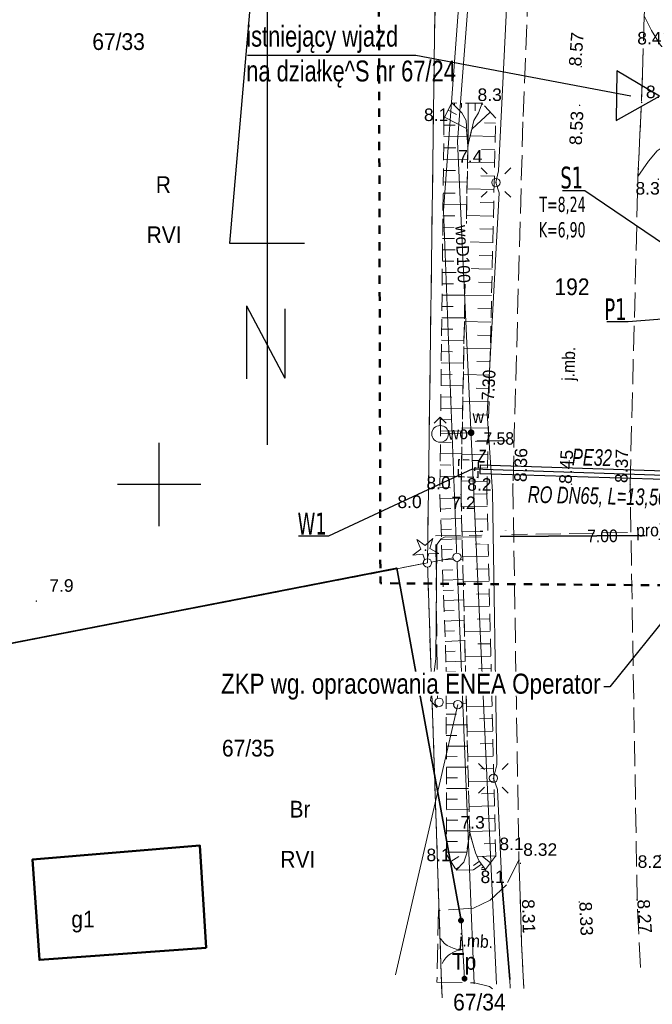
# Model space of a CAD drawing. Extents: x 5477991 to 5478204, y 5952118 to 5952269.
# Tile 3 of 10: x 5478092 to 5478130, y 5952169 to 5952228. Entities that reach past the tile are written whole.
import ezdxf
from ezdxf import colors
from ezdxf.entities.mleader import LeaderData, LeaderLine
from ezdxf.enums import TextEntityAlignment as Align
from ezdxf.math import Vec2, Vec3

# ---------------------------------------------------------------- set-up
doc = ezdxf.new("R2010")
doc.units = 0
doc.header["$LTSCALE"] = 0.5
for name, pattern in [('1 1', [2, 1, -1]), ('2 1', [3, 2, -1]), ('3 1', [4, 3, -1]), ('EGKK', [4, 3, -1]), ('HIDDEN', [0.375, 0.25, -0.125])]:
    doc.linetypes.add(name, pattern=pattern)
doc.layers.get('0').update_dxf_attribs({"color": 251})
for name, color, linetype, lineweight in [('--- 01 WODA', 150, 'Continuous', 50), ('--- 01 WODA OPIS', 5, 'Continuous', 18), ('--- 01 WODA OZNACZENIA', 140, 'Continuous', 25), ('--- 02 KS OZNACZENIA', 34, 'Continuous', 25), ('--zagos.terenu', 7, 'Continuous', 30), ('EGB', 251, 'Continuous', 20), ('EGB_O', 251, 'Continuous', 20), ('EGDE', 7, 'Continuous', 20), ('EGDE_O', 7, 'Continuous', 20), ('EGKK', 251, 'Continuous', 20), ('EGKK_O', 251, 'Continuous', 20), ('EGPG', 251, 'Continuous', 20), ('EGPG_O', 251, 'Continuous', 20), ('EGUG_O', 251, 'Continuous', 20), ('IE_wsp', 1, 'Continuous', 40), ('OTK', 251, 'Continuous', 20), ('OTK_O', 251, 'Continuous', 20), ('OTO', 251, 'Continuous', 20), ('OTR', 251, 'Continuous', 20), ('OTRN', 251, 'Continuous', 20), ('OTRN_O', 251, 'Continuous', 18), ('OTRS', 251, 'Continuous', 20), ('OTRS_O', 251, 'Continuous', 18), ('OTZ', 7, 'Continuous', 20), ('SUE', 251, 'Continuous', 20), ('SUE_O', 251, 'Continuous', 20), ('SUL', 251, 'Continuous', 20), ('SUP', 251, 'Continuous', 20), ('SUPS', 251, 'Continuous', 20), ('SUPS_O', 251, 'Continuous', 0), ('SUW', 251, 'Continuous', 20), ('SUW_O', 251, 'Continuous', 20)]:
    doc.layers.add(name, color=color, linetype=linetype, lineweight=lineweight)
for name, color, linetype in [('---01-PRZYŁĄCZE', 5, 'Continuous'), ('--OPISY', 7, 'Continuous'), ('--rura osłonowa', 6, 'Continuous'), ('PARSI', 7, 'Continuous'), ('Strzałka', 251, 'Continuous')]:
    doc.layers.add(name, color=color, linetype=linetype)
doc.styles.add('1-500', font='arial.ttf', dxfattribs={"width": 0.75, "height": 1.25})
doc.styles.add('BDOT', font='Arial.ttf', dxfattribs={"width": 0.9})
doc.styles.add('EGBP', font='arial.ttf')
doc.styles.add('EGiB', font='Arial.ttf', dxfattribs={"width": 0.9})
doc.styles.add('GENERATED_STYLE_5', font='ariali.ttf')
doc.styles.add('GESUT', font='Arial.ttf', dxfattribs={"width": 0.9})
doc.styles.add('POGRUBIONY', font='times.ttf', dxfattribs={"width": 0.8})
doc.styles.add('PZ', font='romand.shx', dxfattribs={"width": 0.7})
doc.linetypes.add('OTOO', pattern='A,7.5,[30,msgB.shx,S=1.28,R=0,X=0,Y=0],7.5', length=15)
doc.dimstyles.new('PZ', dxfattribs={"dimscale": 0.5, "dimtxt": 2.2, "dimasz": 0, "dimexe": 0, "dimexo": 0, "dimgap": 0.5, "dimtad": 1, "dimdec": 1, "dimlfac": 0.1, "dimzin": 0, "dimdsep": 46, "dimtxsty": 'PZ', "dimcen": 0.09, "dimse1": 1, "dimse2": 1, "dimsd1": 1, "dimsd2": 1, "dimclrd": 8, "dimclre": 8, "dimclrt": 256, "dimadec": 0, "dimazin": 0, "dimtfac": 1, "dimtdec": 1, "dimtofl": 0, "dimtmove": 1, "dimatfit": 3, "dimfxl": 1, "dimtolj": 1, "dimtzin": 0, "dimarcsym": 0})

# ---------------------------------------------------------------- blocks, each defined once
blk = doc.blocks.new('oto')
at = {"layer": 'OTO', "color": 0, "const_width": 0.35}
blk.add_lwpolyline([(-0.175, 0, 1), (0.175, 0, 1)], format="xyb", close=True, dxfattribs=at)
blk = doc.blocks.new('OTOB')
at = {"layer": 'OTO', "color": 0, "lineweight": 18}
for centre, start, end in [((0, 3), 209.9347, 270.0084), ((0.02, -3), 90.3479, 149.9343)]:
    blk.add_arc(centre, 3, start, end, dxfattribs=at)
blk = doc.blocks.new('OTRN')
at = {"layer": 'OTRN', "color": 0, "const_width": 0.09}
blk.add_lwpolyline([(-0.04, 0, 1), (0.04, 0, 1)], format="xyb", close=True, dxfattribs=at)
at = {"layer": 'OTRN_O', "color": 0, "style": 'BDOT'}
blk.add_attdef('RZEDNA', (0.51, 0.52), '', height=1.5, dxfattribs=at)
blk = doc.blocks.new('OTZG')
at = {"layer": 'OTZ', "color": 0, "lineweight": 18}
for p, q in [((-1.04, 1.27, 0.5), (-0.04, 0.56, 0.5)), ((-0.55, 0.14, 0.5), (-1.04, 1.27, 0.5)), ((-0.04, 0.56, 0.5), (0.88, 1.38, 0.5)), ((0.88, 1.38, 0.5), (0.53, 0.21, 0.5)), ((-1.53, -0.6, 0.5), (-0.55, 0.14, 0.5)), ((0.53, 0.21, 0.5), (1.59, -0.41, 0.5)), ((-0.3, -0.48, 0.5), (-1.53, -0.6, 0.5)), ((0.1, -1.64, 0.5), (-0.3, -0.48, 0.5)), ((0.36, -0.44, 0.5), (0.1, -1.64, 0.5)), ((1.59, -0.41, 0.5), (0.36, -0.44, 0.5))]:
    blk.add_line(p, q, dxfattribs=at)
at = {"layer": 'OTZ', "color": 0, "lineweight": 18, "const_width": 0.1}
blk.add_lwpolyline([(-0.05, 0, 1), (0.05, 0, 1)], format="xyb", close=True, dxfattribs=at)
blk = doc.blocks.new('OTRS')
at = {"layer": 'OTRS', "color": 0, "lineweight": -3, "const_width": 0.09}
blk.add_lwpolyline([(-0.04, 0, 1), (0.04, 0, 1)], format="xyb", close=True, dxfattribs=at)
at = {"layer": 'OTRS_O', "color": 0, "style": 'BDOT'}
blk.add_attdef('RZEDNA', (0.51, 0.52), '', height=1.5, dxfattribs=at)
blk = doc.blocks.new('SUPP')
at = {"color": 0}
blk.add_wipeout([(0.48, 0), (0.46, 0.15), (0.39, 0.28), (0.28, 0.39), (0.15, 0.46), (0, 0.48), (-0.15, 0.46), (-0.28, 0.39), (-0.39, 0.28), (-0.46, 0.15), (-0.48, 0), (-0.46, -0.15), (-0.39, -0.28), (-0.28, -0.39), (-0.15, -0.46), (0, -0.48), (0.15, -0.46), (0.28, -0.39), (0.39, -0.28), (0.46, -0.15)], dxfattribs=at).dxf.layer = 'SUP'
at = {"layer": 'SUP', "color": 0, "lineweight": 18}
blk.add_circle((0, 0), 0.5, dxfattribs=at)
blk = doc.blocks.new('SUEO')
at = {"layer": 'SUE', "color": 0, "lineweight": 18}
blk.add_circle((0, 0), 0.5, dxfattribs=at)
blk = doc.blocks.new('SUE_L')
at = {"layer": 'SUE', "color": 0, "lineweight": 18}
for p, q in [((-1.77, 1.77), (-1.06, 1.06)), ((1.06, 1.06), (1.77, 1.77)), ((-1.77, -1.77), (-1.06, -1.06)), ((1.06, -1.06), (1.77, -1.77))]:
    blk.add_line(p, q, dxfattribs=at)
at = {"layer": 'SUE', "color": 0, "const_width": 0.09}
blk.add_lwpolyline([(-0.04, 0, 1), (0.04, 0, 1)], format="xyb", close=True, dxfattribs=at)
blk = doc.blocks.new('SUPS_B')
at = {"layer": 'SUPS', "color": 0, "const_width": 0.09, "flags": 128}
blk.add_lwpolyline([(-0.04, 0, 1), (0.04, 0, 1)], format="xyb", close=True, dxfattribs=at)
at = {"layer": 'SUPS_O', "color": 0, "style": 'GESUT', "width": 0.9}
blk.add_attdef('RZEDNA', (1.6, -0.74), '', height=1.5, dxfattribs=at)
blk = doc.blocks.new('EGPG_a')
at = {"layer": 'EGPG_O', "color": 0, "style": 'EGBP'}
blk.add_attdef('NRP', (0.98, 0.52), '', height=1.5, dxfattribs=at)
at = {"color": 0}
blk.add_wipeout([(0.48, 0), (0.46, 0.15), (0.39, 0.28), (0.28, 0.39), (0.15, 0.46), (0, 0.48), (-0.15, 0.46), (-0.28, 0.39), (-0.39, 0.28), (-0.46, 0.15), (-0.48, 0), (-0.46, -0.15), (-0.39, -0.28), (-0.28, -0.39), (-0.15, -0.46), (0, -0.48), (0.15, -0.46), (0.28, -0.39), (0.39, -0.28), (0.46, -0.15)], dxfattribs=at).dxf.layer = 'EGPG'
at = {"layer": 'EGPG', "color": 0, "lineweight": 18}
blk.add_circle((0, 0, 1), 0.5, dxfattribs=at)
blk = doc.blocks.new('EGPG_b')
at = {"layer": 'EGPG', "lineweight": 0}
h = blk.add_hatch(color=0, dxfattribs=at)
h.dxf.hatch_style = 1
edge = h.paths.add_edge_path()
edge.add_arc((0, 0), 0.09, 0, 360)
at = {"layer": 'EGPG_O', "color": 0, "style": 'EGBP'}
blk.add_attdef('NRP', (0.67, 0.52), '', height=1.5, dxfattribs=at)
blk = doc.blocks.new('SUWW')
at = {"layer": 'SUW', "color": 0, "const_width": 0.4, "flags": 128}
blk.add_lwpolyline([(-0.2, 0, 1), (0.2, 0, 1)], format="xyb", close=True, dxfattribs=at)
blk = doc.blocks.new('SUPS_A')
at = {"layer": 'SUPS', "color": 0, "const_width": 0.09, "flags": 128}
blk.add_lwpolyline([(-0.04, 0, 1), (0.04, 0, 1)], format="xyb", close=True, dxfattribs=at)
at = {"layer": 'SUPS_O', "color": 0, "style": 'GESUT', "width": 0.9}
blk.add_attdef('RZG', text='', height=1.5, dxfattribs=at).set_placement((3.31, -1.44), align=Align.CENTER)
blk.add_attdef('RZD', text='', height=1.5, dxfattribs=at).set_placement((3.31, -2.04), align=Align.TOP_CENTER)
blk = doc.blocks.new('SUWH')
at = {"layer": 'SUW', "color": 0, "lineweight": 18}
for p in [(-0.71, 1.29), (0, 1), (0.71, 1.29)]:
    blk.add_line(p, (0, 2), dxfattribs=at)
blk.add_circle((0, 0), 1, dxfattribs=at)
blk = doc.blocks.new('mzsk')
at = {"layer": 'PARSI', "color": 0}
for p, q in [((0, -5), (0, 5)), ((5, 0), (-5, 0))]:
    blk.add_line(p, q, dxfattribs=at)

msp = doc.modelspace()

# ---------------------------------------------------------------- linework, layer by layer
at = {"layer": '--- 01 WODA', "color": 1, "lineweight": 25}
for p, q in [((5478119.221, 5952201.168), (5478119.205, 5952200.668)), ((5478119.221, 5952201.168), (5478132.505, 5952200.741)), ((5478119.205, 5952200.668), (5478132.486, 5952200.241))]:
    msp.add_line(p, q, dxfattribs=at)
at = {"layer": '---01-PRZYŁĄCZE'}
for p, q in [((5478118.785, 5952200.932), (5478134.941, 5952200.413)), ((5478118.898, 5952200.928), (5478118.894, 5952200.81)), ((5478118.902, 5952201.046), (5478118.898, 5952200.928))]:
    msp.add_line(p, q, dxfattribs=at)
at = {"layer": '--OPISY'}
msp.add_lwpolyline([(5478105.29, 5952225.689), (5478115.373, 5952225.689), (5478128.255, 5952223.249)], dxfattribs=at)
at = {"layer": '--zagos.terenu', "linetype": 'Continuous', "flags": 128}
msp.add_lwpolyline([(5478129.973, 5952223.228), (5478127.415, 5952224.748), (5478127.378, 5952221.772)], close=True, dxfattribs=at)
at = {"flags": 128}
for points in [[(5478106.46, 5952240.484), (5478104.218, 5952214.447), (5478108.702, 5952214.447)], [(5478106.46, 5952240.484), (5478106.46, 5952202.369)], [(5478105.235, 5952210.697), (5478105.235, 5952206.326)], [(5478105.235, 5952210.697), (5478107.532, 5952206.363)], [(5478107.532, 5952210.512), (5478107.532, 5952206.363)]]:
    msp.add_lwpolyline(points, dxfattribs=at)
at = {"color": 0, "linetype": 'HIDDEN', "ltscale": 3}
msp.add_lwpolyline([(5478119.137, 5952201.426), (5478117.938, 5952201.483), (5478117.906, 5952200.483), (5478119.105, 5952200.426)], close=True, dxfattribs=at)
at = {"layer": 'EGB', "lineweight": 50}
msp.add_lwpolyline([(5478102.82, 5952172.27), (5478102.43, 5952178.4), (5478092.41, 5952177.56), (5478092.83, 5952171.55)], close=True, dxfattribs=at)
at = {"layer": 'OTK', "linetype": '3 1', "lineweight": 18}
msp.add_lwpolyline([(5478128.68, 5952218.43), (5478129.31, 5952219.35), (5478129.82, 5952219.96), (5478130.43, 5952220.37), (5478131.15, 5952220.59), (5478132.38, 5952220.77), (5478135.792, 5952220.602), (5478135.928, 5952224.684), (5478133.98, 5952224.84), (5478132.3, 5952224.98), (5478131.27, 5952225.19), (5478130.69, 5952225.52), (5478130.02, 5952226.28), (5478129.5, 5952227.17), (5478129.06, 5952228.05), (5478128.95, 5952224.6), (5478128.8, 5952220.95)], close=True, dxfattribs=at)
msp.add_lwpolyline([(5478121.845, 5952169.833), (5478121.71, 5952172.53), (5478121.55, 5952177.52), (5478120.8, 5952176.04), (5478119.82, 5952175.12), (5478118.82, 5952174.65), (5478116.73, 5952174.51), (5478116.64, 5952170.22), (5478118.89, 5952170.18), (5478119.78, 5952169.97), (5478119.973, 5952169.824)], dxfattribs=at)
at = {"layer": 'OTO', "lineweight": 18}
msp.add_lwpolyline([(5478118.08, 5952173.91), (5478118.29, 5952170.43)], dxfattribs=at)
at = {"layer": 'OTR'}
for p, q in [((5478117.693, 5952222.829), (5478117.692, 5952222.674)), ((5478118.104, 5952222.827), (5478118.103, 5952222.552)), ((5478118.516, 5952222.825), (5478118.502, 5952220.303)), ((5478118.928, 5952222.822), (5478118.926, 5952222.365)), ((5478119.381, 5952222.776), (5478119.338, 5952222.737)), ((5478117.097, 5952221.973), (5478118.414, 5952221.308)), ((5478117.314, 5952222.402), (5478117.817, 5952222.147)), ((5478119.831, 5952222.287), (5478118.729, 5952221.272)), ((5478117.056, 5952221.502), (5478117.728, 5952221.495)), ((5478120.153, 5952221.622), (5478119.485, 5952221.638)), ((5478117.048, 5952220.825), (5478118.45, 5952220.809)), ((5478120.134, 5952220.828), (5478118.633, 5952220.864)), ((5478117.041, 5952220.147), (5478117.764, 5952220.139)), ((5478120.115, 5952220.034), (5478119.301, 5952220.054)), ((5478117.033, 5952219.469), (5478118.474, 5952219.453)), ((5478120.097, 5952219.24), (5478118.471, 5952219.279)), ((5478117.026, 5952218.792), (5478117.743, 5952218.784)), ((5478120.078, 5952218.447), (5478119.267, 5952218.466)), ((5478117.018, 5952218.114), (5478118.448, 5952218.098)), ((5478117.01, 5952217.436), (5478117.722, 5952217.428)), ((5478120.059, 5952217.653), (5478118.44, 5952217.691)), ((5478117.003, 5952216.759), (5478118.421, 5952216.743)), ((5478120.04, 5952216.859), (5478119.232, 5952216.878)), ((5478116.995, 5952216.081), (5478117.702, 5952216.073)), ((5478120.022, 5952216.065), (5478118.408, 5952216.103)), ((5478116.988, 5952215.403), (5478118.394, 5952215.388)), ((5478120.003, 5952215.271), (5478119.198, 5952215.29)), ((5478116.98, 5952214.726), (5478117.681, 5952214.718)), ((5478119.984, 5952214.477), (5478118.377, 5952214.515)), ((5478116.973, 5952214.048), (5478118.368, 5952214.033)), ((5478119.965, 5952213.683), (5478119.163, 5952213.702)), ((5478116.965, 5952213.37), (5478117.66, 5952213.363)), ((5478116.958, 5952212.693), (5478118.341, 5952212.677)), ((5478119.947, 5952212.889), (5478118.346, 5952212.927)), ((5478116.95, 5952212.015), (5478117.639, 5952212.007)), ((5478119.928, 5952212.096), (5478119.129, 5952212.114)), ((5478116.943, 5952211.337), (5478118.314, 5952211.322)), ((5478119.909, 5952211.302), (5478118.315, 5952211.339)), ((5478116.935, 5952210.66), (5478117.618, 5952210.652)), ((5478119.89, 5952210.508), (5478119.095, 5952210.527)), ((5478116.928, 5952209.982), (5478118.288, 5952209.967)), ((5478119.872, 5952209.714), (5478118.283, 5952209.751)), ((5478116.92, 5952209.304), (5478117.597, 5952209.297)), ((5478116.913, 5952208.627), (5478118.261, 5952208.612)), ((5478119.853, 5952208.92), (5478119.06, 5952208.939)), ((5478116.905, 5952207.949), (5478117.576, 5952207.942)), ((5478119.834, 5952208.126), (5478118.252, 5952208.164)), ((5478116.898, 5952207.271), (5478118.234, 5952207.256)), ((5478119.816, 5952207.332), (5478119.026, 5952207.351)), ((5478116.89, 5952206.594), (5478117.556, 5952206.586)), ((5478119.797, 5952206.539), (5478118.221, 5952206.576)), ((5478116.883, 5952205.916), (5478118.208, 5952205.901)), ((5478119.778, 5952205.745), (5478118.992, 5952205.763)), ((5478116.875, 5952205.238), (5478117.535, 5952205.231)), ((5478119.759, 5952204.951), (5478118.19, 5952204.988)), ((5478116.868, 5952204.561), (5478118.181, 5952204.546)), ((5478116.86, 5952203.883), (5478117.514, 5952203.876)), ((5478119.741, 5952204.157), (5478118.957, 5952204.175)), ((5478116.853, 5952203.205), (5478118.154, 5952203.191)), ((5478119.722, 5952203.363), (5478118.158, 5952203.4)), ((5478116.845, 5952202.528), (5478117.493, 5952202.52)), ((5478119.703, 5952202.569), (5478118.923, 5952202.588)), ((5478116.838, 5952201.85), (5478118.128, 5952201.836)), ((5478119.684, 5952201.775), (5478118.127, 5952201.812)), ((5478116.83, 5952201.172), (5478117.472, 5952201.165)), ((5478119.666, 5952200.981), (5478118.889, 5952201)), ((5478116.822, 5952200.495), (5478118.101, 5952200.48)), ((5478119.647, 5952200.188), (5478118.096, 5952200.224)), ((5478116.815, 5952199.817), (5478117.451, 5952199.81)), ((5478116.819, 5952199.139), (5478118.086, 5952199.186)), ((5478119.631, 5952199.44), (5478118.855, 5952199.422)), ((5478116.841, 5952198.53), (5478117.471, 5952198.554)), ((5478119.649, 5952198.693), (5478118.099, 5952198.655)), ((5478116.863, 5952197.921), (5478118.117, 5952197.968)), ((5478119.667, 5952197.946), (5478118.893, 5952197.927)), ((5478116.886, 5952197.312), (5478117.509, 5952197.335)), ((5478119.685, 5952197.199), (5478118.138, 5952197.161)), ((5478116.908, 5952196.703), (5478118.148, 5952196.749)), ((5478116.931, 5952196.094), (5478117.547, 5952196.117)), ((5478119.704, 5952196.452), (5478118.93, 5952196.433)), ((5478116.953, 5952195.485), (5478118.18, 5952195.53)), ((5478119.722, 5952195.705), (5478118.176, 5952195.667)), ((5478116.976, 5952194.876), (5478117.586, 5952194.899)), ((5478119.74, 5952194.958), (5478118.968, 5952194.939)), ((5478116.998, 5952194.267), (5478118.211, 5952194.312)), ((5478117.021, 5952193.658), (5478117.624, 5952193.68)), ((5478119.758, 5952194.211), (5478118.215, 5952194.173)), ((5478117.043, 5952193.049), (5478118.242, 5952193.093)), ((5478119.777, 5952193.463), (5478119.005, 5952193.445)), ((5478117.066, 5952192.44), (5478117.662, 5952192.462)), ((5478119.795, 5952192.716), (5478118.253, 5952192.679)), ((5478117.088, 5952191.831), (5478118.274, 5952191.875)), ((5478119.813, 5952191.969), (5478119.043, 5952191.95)), ((5478117.111, 5952191.222), (5478117.7, 5952191.244)), ((5478119.831, 5952191.222), (5478118.291, 5952191.185)), ((5478117.133, 5952190.613), (5478118.305, 5952190.656)), ((5478119.85, 5952190.475), (5478119.08, 5952190.456)), ((5478117.156, 5952190.004), (5478117.738, 5952190.025)), ((5478119.868, 5952189.728), (5478118.33, 5952189.69)), ((5478117.178, 5952189.395), (5478118.336, 5952189.438)), ((5478119.886, 5952188.981), (5478119.118, 5952188.962)), ((5478117.191, 5952188.786), (5478117.772, 5952188.787)), ((5478117.192, 5952188.152), (5478118.369, 5952188.155)), ((5478119.904, 5952188.234), (5478118.368, 5952188.196)), ((5478117.194, 5952187.517), (5478117.79, 5952187.519)), ((5478119.923, 5952187.487), (5478119.155, 5952187.468)), ((5478117.196, 5952186.883), (5478118.402, 5952186.886)), ((5478119.941, 5952186.739), (5478118.407, 5952186.702)), ((5478117.198, 5952186.249), (5478117.808, 5952186.25)), ((5478119.959, 5952185.992), (5478119.192, 5952185.974)), ((5478117.199, 5952185.615), (5478118.435, 5952185.618)), ((5478117.201, 5952184.98), (5478117.826, 5952184.982)), ((5478119.977, 5952185.245), (5478118.445, 5952185.208)), ((5478117.203, 5952184.346), (5478118.467, 5952184.349)), ((5478119.996, 5952184.498), (5478119.23, 5952184.479)), ((5478117.204, 5952183.712), (5478117.844, 5952183.714)), ((5478120.014, 5952183.751), (5478118.483, 5952183.714)), ((5478117.206, 5952183.078), (5478118.5, 5952183.081)), ((5478117.208, 5952182.443), (5478117.862, 5952182.445)), ((5478120.032, 5952183.004), (5478119.267, 5952182.985)), ((5478120.05, 5952182.257), (5478118.522, 5952182.219)), ((5478117.209, 5952181.809), (5478118.532, 5952181.813)), ((5478120.068, 5952181.51), (5478119.305, 5952181.491)), ((5478117.211, 5952181.175), (5478117.88, 5952181.177)), ((5478120.087, 5952180.762), (5478118.56, 5952180.725)), ((5478117.213, 5952180.541), (5478118.565, 5952180.544)), ((5478117.215, 5952179.906), (5478117.898, 5952179.908)), ((5478120.105, 5952180.015), (5478119.342, 5952179.997)), ((5478117.216, 5952179.272), (5478118.598, 5952179.276)), ((5478120.123, 5952179.268), (5478118.599, 5952179.231)), ((5478117.218, 5952178.638), (5478117.87, 5952178.64)), ((5478120.141, 5952178.521), (5478119.467, 5952178.505)), ((5478117.22, 5952178.004), (5478118.43, 5952178.007)), ((5478117.476, 5952177.443), (5478117.956, 5952177.746)), ((5478120.16, 5952177.774), (5478119.04, 5952177.747)), ((5478119.854, 5952177.366), (5478119.377, 5952177.736)), ((5478119.183, 5952177.452), (5478118.831, 5952177.197)), ((5478119.302, 5952177.288), (5478118.833, 5952176.948)), ((5478117.762, 5952176.99), (5478117.981, 5952177.127)), ((5478119.421, 5952177.124), (5478119.304, 5952177.039))]:
    msp.add_line(p, q, dxfattribs=at)
at = {"layer": 'OTR', "linetype": '2 1', "lineweight": 18}
for points in [[(5478117.53, 5952222.83), (5478117.06, 5952221.9), (5478116.81, 5952199.37), (5478117.19, 5952189.07), (5478117.22, 5952177.85), (5478117.8, 5952176.93), (5478118.24, 5952177.41), (5478118.42, 5952177.94), (5478118.6, 5952179.18), (5478118.08, 5952199.41), (5478118.49, 5952220.25), (5478118.38, 5952221.78), (5478118.13, 5952222.25)], [(5478117.53, 5952222.83), (5478118.13, 5952222.25), (5478118.38, 5952221.78), (5478118.49, 5952220.25), (5478118.85, 5952221.79), (5478119.13, 5952222.24), (5478119.34, 5952222.82)], [(5478119.54, 5952176.96), (5478120.16, 5952177.76), (5478119.63, 5952199.47), (5478120.16, 5952221.93), (5478119.34, 5952222.82), (5478119.13, 5952222.24), (5478118.85, 5952221.79), (5478118.49, 5952220.25), (5478118.08, 5952199.41), (5478118.6, 5952179.18), (5478118.94, 5952177.96), (5478119.17, 5952177.47)], [(5478117.8, 5952176.93), (5478119.54, 5952176.96), (5478119.17, 5952177.47), (5478118.94, 5952177.96), (5478118.6, 5952179.18), (5478118.42, 5952177.94), (5478118.24, 5952177.41)]]:
    msp.add_lwpolyline(points, close=True, dxfattribs=at)
at = {"layer": 'SUL', "lineweight": 35}
msp.add_lwpolyline([(5478121, 5952170.37), (5478120.53, 5952176.17)], dxfattribs=at)
at = {"layer": 'SUPS_O'}
msp.add_lwpolyline([(5478119.019, 5952202.608), (5478120.766, 5952202.608)], dxfattribs=at)
at = {"layer": 'SUW', "linetype": 'Continuous', "lineweight": 18, "flags": 128}
msp.add_lwpolyline([(5478118.685, 5952203.101), (5478116.83, 5952203.03)], dxfattribs=at)

# ---------------------------------------------------------------- block references
at = {"layer": 'OTO', "xscale": 0.5, "yscale": 0.5, "zscale": 0.5}
msp.add_blockref('oto', (5478118.08, 5952173.91), dxfattribs=at)
at = {"layer": 'OTO', "color": 18, "true_color": 0x000000, "xscale": 0.5, "yscale": 0.5, "zscale": 0.5, "rotation": 3.453316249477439}
msp.add_blockref('OTOB', (5478118.185, 5952172.17), dxfattribs=at)
at = {"layer": 'OTO', "color": 18, "true_color": 0x000000, "xscale": 0.5, "yscale": 0.5, "zscale": 0.5}
msp.add_blockref('oto', (5478118.29, 5952170.43), dxfattribs=at)
at = {"layer": 'OTRN'}
ref = msp.add_blockref('OTRN', (5478130.27, 5952226.98), dxfattribs=dict(at, xscale=0.5, yscale=0.5, zscale=0.5, rotation=360))
ref.add_attrib('RZEDNA', '8.4', (5478128.636, 5952226.333, 8.4), dxfattribs={"layer": 'OTRN_O', "color": 0, "height": 0.75, "style": 'BDOT'})
ref = msp.add_blockref('OTRN', (5478119.34, 5952222.82), dxfattribs=dict(at, xscale=0.5, yscale=0.5, zscale=0.5, rotation=360))
ref.add_attrib('RZEDNA', '8.3', (5478119.07, 5952222.95, 8.3), dxfattribs={"layer": 'OTRN_O', "color": 0, "height": 0.75, "style": 'BDOT'})
ref = msp.add_blockref('OTRN', (5478117.06, 5952221.9), dxfattribs=dict(at, xscale=0.5, yscale=0.5, zscale=0.5, rotation=360))
ref.add_attrib('RZEDNA', '8.1', (5478115.86, 5952221.75, 8.1), dxfattribs={"layer": 'OTRN_O', "color": 0, "height": 0.75, "style": 'BDOT'})
ref = msp.add_blockref('OTRN', (5478118.49, 5952220.25), dxfattribs=dict(at, xscale=0.5, yscale=0.5, zscale=0.5, rotation=360))
ref.add_attrib('RZEDNA', '7.4', (5478117.91, 5952219.26, 7.4), dxfattribs={"layer": 'OTRN_O', "color": 0, "height": 0.75, "style": 'BDOT'})
ref = msp.add_blockref('OTRN', (5478129.9, 5952218.27), dxfattribs=dict(at, xscale=0.5, yscale=0.5, zscale=0.5, rotation=360))
ref.add_attrib('RZEDNA', '8.3', (5478128.53, 5952217.35, 8.3), dxfattribs={"layer": 'OTRN_O', "color": 0, "height": 0.75, "style": 'BDOT'})
ref = msp.add_blockref('OTRN', (5478116.81, 5952199.37), dxfattribs=dict(at, xscale=0.5, yscale=0.5, zscale=0.5, rotation=360))
ref.add_attrib('RZEDNA', '8.0', (5478116.01, 5952199.72, 8), dxfattribs={"layer": 'OTRN_O', "color": 0, "height": 0.75, "style": 'BDOT'})
ref = msp.add_blockref('OTRN', (5478119.63, 5952199.47), dxfattribs=dict(at, xscale=0.5, yscale=0.5, zscale=0.5, rotation=360))
ref.add_attrib('RZEDNA', '8.2', (5478118.45, 5952199.63, 8.2), dxfattribs={"layer": 'OTRN_O', "color": 0, "height": 0.75, "style": 'BDOT'})
ref = msp.add_blockref('OTRN', (5478115.54, 5952199.43), dxfattribs=dict(at, xscale=0.5, yscale=0.5, zscale=0.5, rotation=360))
ref.add_attrib('RZEDNA', '8.0', (5478114.27, 5952198.59, 8), dxfattribs={"layer": 'OTRN_O', "color": 0, "height": 0.75, "style": 'BDOT'})
ref = msp.add_blockref('OTRN', (5478118.08, 5952199.41), dxfattribs=dict(at, xscale=0.5, yscale=0.5, zscale=0.5, rotation=360))
ref.add_attrib('RZEDNA', '7.2', (5478117.5, 5952198.53, 7.2), dxfattribs={"layer": 'OTRN_O', "color": 0, "height": 0.75, "style": 'BDOT'})
at = {"layer": 'OTRN', "color": 18, "true_color": 0x000000}
ref = msp.add_blockref('OTRN', (5478092.64, 5952193.02), dxfattribs=dict(at, xscale=0.5, yscale=0.5, zscale=0.5, rotation=360))
ref.add_attrib('RZEDNA', '7.9', (5478093.42, 5952193.58, 7.9), dxfattribs={"layer": 'OTRN_O', "color": 0, "height": 0.75, "style": 'BDOT'})
at = {"layer": 'OTRN'}
ref = msp.add_blockref('OTRN', (5478118.6, 5952179.18), dxfattribs=dict(at, xscale=0.5, yscale=0.5, zscale=0.5, rotation=360))
ref.add_attrib('RZEDNA', '7.3', (5478118.05, 5952179.41, 7.3), dxfattribs={"layer": 'OTRN_O', "color": 0, "height": 0.75, "style": 'BDOT'})
ref = msp.add_blockref('OTRN', (5478120.16, 5952177.76), dxfattribs=dict(at, xscale=0.5, yscale=0.5, zscale=0.5, rotation=360))
ref.add_attrib('RZEDNA', '8.1', (5478120.377, 5952178.12, 8.1), dxfattribs={"layer": 'OTRN_O', "color": 0, "height": 0.75, "style": 'BDOT'})
ref = msp.add_blockref('OTRN', (5478117.22, 5952177.85), dxfattribs=dict(at, xscale=0.5, yscale=0.5, zscale=0.5, rotation=360))
ref.add_attrib('RZEDNA', '8.1', (5478116.01, 5952177.46, 8.1), dxfattribs={"layer": 'OTRN_O', "color": 0, "height": 0.75, "style": 'BDOT'})
ref = msp.add_blockref('OTRN', (5478130.01, 5952177.81), dxfattribs=dict(at, xscale=0.5, yscale=0.5, zscale=0.5, rotation=360))
ref.add_attrib('RZEDNA', '8.2', (5478128.66, 5952177.06, 8.2), dxfattribs={"layer": 'OTRN_O', "color": 0, "height": 0.75, "style": 'BDOT'})
ref = msp.add_blockref('OTRN', (5478119.54, 5952176.96), dxfattribs=dict(at, xscale=0.5, yscale=0.5, zscale=0.5, rotation=360))
ref.add_attrib('RZEDNA', '8.1', (5478119.25, 5952176.15, 8.1), dxfattribs={"layer": 'OTRN_O', "color": 0, "height": 0.75, "style": 'BDOT'})
at = {"layer": 'OTRS'}
ref = msp.add_blockref('OTRS', (5478125.28, 5952225), dxfattribs=dict(at, xscale=0.5, yscale=0.5, zscale=0.5, rotation=360))
ref.add_attrib('RZEDNA', '8.57', (5478125.28, 5952225, 8.57), dxfattribs={"layer": 'OTRS_O', "color": 0, "height": 0.75, "rotation": 85.68928, "style": 'BDOT'})
at = {"layer": 'OTRS', "xscale": 0.5, "yscale": 0.5, "zscale": 0.5}
msp.add_blockref('OTRS', (5478128.9, 5952222.86, 8.421), dxfattribs=at).add_auto_attribs({'RZEDNA': '8.42'})
at = {"layer": 'OTRS'}
ref = msp.add_blockref('OTRS', (5478125.18, 5952222.69, 8.53), dxfattribs=dict(at, xscale=0.5, yscale=0.5, zscale=0.5))
ref.add_attrib('RZEDNA', '8.53', (5478125.311, 5952220.291, 8.53), dxfattribs={"layer": 'OTRS_O', "color": 0, "height": 0.75, "rotation": 447.19929, "style": 'BDOT'})
ref = msp.add_blockref('OTRS', (5478121.19, 5952200.03), dxfattribs=dict(at, xscale=0.5, yscale=0.5, zscale=0.5, rotation=360))
ref.add_attrib('RZEDNA', '8.36', (5478122.011, 5952200.137, 8.36), dxfattribs={"layer": 'OTRS_O', "color": 0, "height": 0.75, "rotation": 88.79815, "style": 'BDOT'})
ref = msp.add_blockref('OTRS', (5478124.7, 5952200.02), dxfattribs=dict(at, xscale=0.5, yscale=0.5, zscale=0.5, rotation=360))
ref.add_attrib('RZEDNA', '8.45', (5478124.7, 5952200.02, 8.45), dxfattribs={"layer": 'OTRS_O', "color": 0, "height": 0.75, "rotation": 87.20704, "style": 'BDOT'})
ref = msp.add_blockref('OTRS', (5478128.21, 5952200), dxfattribs=dict(at, xscale=0.5, yscale=0.5, zscale=0.5, rotation=360))
ref.add_attrib('RZEDNA', '8.37', (5478128.055, 5952200.083, 8.37), dxfattribs={"layer": 'OTRS_O', "color": 0, "height": 0.75, "rotation": 88.92534, "style": 'BDOT'})
at = {"layer": 'OTRS', "xscale": 0.5, "yscale": 0.5, "zscale": 0.5, "rotation": 360}
msp.add_blockref('OTRS', (5478121.55, 5952177.52), dxfattribs=at).add_auto_attribs({'RZEDNA': '8.32'})
at = {"layer": 'OTRS'}
ref = msp.add_blockref('OTRS', (5478121.64, 5952177.33), dxfattribs=dict(at, xscale=0.5, yscale=0.5, zscale=0.5, rotation=360))
ref.add_attrib('RZEDNA', '8.31', (5478121.727, 5952175.174, 8.31), dxfattribs={"layer": 'OTRS_O', "color": 0, "height": 0.75, "rotation": 271.65992, "style": 'BDOT'})
ref = msp.add_blockref('OTRS', (5478125.16, 5952175.02), dxfattribs=dict(at, xscale=0.5, yscale=0.5, zscale=0.5, rotation=360))
ref.add_attrib('RZEDNA', '8.33', (5478125.16, 5952175.02, 8.33), dxfattribs={"layer": 'OTRS_O', "color": 0, "height": 0.75, "rotation": 272.50159, "style": 'BDOT'})
ref = msp.add_blockref('OTRS', (5478128.63, 5952175.15), dxfattribs=dict(at, xscale=0.5, yscale=0.5, zscale=0.5, rotation=360))
ref.add_attrib('RZEDNA', '8.27', (5478128.63, 5952175.15, 8.27), dxfattribs={"layer": 'OTRS_O', "color": 0, "height": 0.75, "rotation": 274.08525, "style": 'BDOT'})
at = {"layer": 'OTZ', "xscale": 0.5, "yscale": 0.5, "zscale": 0.5, "rotation": 360}
msp.add_blockref('OTZG', (5478115.95, 5952196.07), dxfattribs=at)
at = {"layer": 'PARSI', "xscale": 0.5, "yscale": 0.5, "zscale": 0.5}
msp.add_blockref('mzsk', (5478100, 5952200), dxfattribs=at)
at = {"layer": 'SUPS'}
ref = msp.add_blockref('SUPS_B', (5478119.64, 5952204.23), dxfattribs=dict(at, xscale=0.5, yscale=0.5, zscale=0.5, rotation=360))
ref.add_attrib('RZEDNA', '7.30', dxfattribs={"layer": 'SUPS_O', "color": 0, "height": 0.75, "rotation": 86.88447, "style": 'GESUT', "width": 0.9}).set_placement((5478119.68, 5952205.03, 7.3), align=Align.MIDDLE_LEFT)
at = {"layer": 'SUPS', "xscale": 0.5, "yscale": 0.5, "zscale": 0.5}
msp.add_blockref('SUPS_A', (5478118.685, 5952203.101, 7.58), dxfattribs=at).add_auto_attribs({'RZG': '7.58'})
at = {"layer": 'SUPS'}
ref = msp.add_blockref('SUPS_B', (5478120.42, 5952196.88), dxfattribs=dict(at, xscale=0.5, yscale=0.5, zscale=0.5, rotation=360))
ref.add_attrib('RZEDNA', '7.10', dxfattribs={"layer": 'SUPS_O', "color": 0, "height": 0.75, "rotation": 1.04622, "style": 'GESUT', "width": 0.9}).set_placement((5478119.18, 5952196.86, 7.1), align=Align.MIDDLE_LEFT)
ref = msp.add_blockref('SUPS_B', (5478129.12, 5952196.94), dxfattribs=dict(at, xscale=0.5, yscale=0.5, zscale=0.5, rotation=360))
ref.add_attrib('RZEDNA', '7.00', dxfattribs={"layer": 'SUPS_O', "color": 0, "height": 0.75, "rotation": 0.39477, "style": 'GESUT', "width": 0.9}).set_placement((5478125.632, 5952196.918, 7), align=Align.MIDDLE_LEFT)
at = {"layer": 'SUW', "xscale": 0.5, "yscale": 0.5, "zscale": 0.5}
msp.add_blockref('SUWW', (5478118.685, 5952203.101, 0.5), dxfattribs=at)

# ---------------------------------------------------------------- texts
at = {"layer": '--- 01 WODA', "color": 1, "lineweight": 25, "style": 'GENERATED_STYLE_5', "width": 0.7}
msp.add_text('RO DN65, L=13,50m', height=1, rotation=358.75006, dxfattribs=at).set_placement((5478122.074, 5952198.913, 909.49))
at = {"layer": '--- 01 WODA OPIS', "linetype": 'Continuous', "lineweight": 18, "style": 'GENERATED_STYLE_5', "width": 0.7}
for s, p in [('z', (5478119.091, 5952201.319, 909.49)), ('PE32', (5478124.717, 5952201.15, 909.49))]:
    msp.add_text(s, height=1, rotation=358.75006, dxfattribs=at).set_placement(p)
at = {"layer": '--- 02 KS OZNACZENIA', "linetype": 'Continuous', "attachment_point": 6, "style": 'PZ'}
for s, insert, char_height in [('\\fTahoma|b0|i0|c238|p32;S1', (5478125.394, 5952218.355), 1.3), ('\\fTahoma|b0|i0|c238|p32;T=8,24\\PK=6,90', (5478125.541, 5952215.932), 0.91)]:
    msp.add_mtext(s, dxfattribs=dict(at, insert=insert, char_height=char_height))
at = {"layer": '--OPISY', "insert": (5478105.217, 5952227.452), "char_height": 1.25, "width": 34.43484, "attachment_point": 1, "line_spacing_factor": 0.8, "style": '1-500'}
msp.add_mtext('\\pxsm1,;istniejący wjazd \\Pna działkę^S nr 67/24', dxfattribs=at)
at = {"layer": '--rura osłonowa', "linetype": 'Continuous', "insert": (5478127.997, 5952210.484), "char_height": 1.3, "attachment_point": 6, "style": 'PZ'}
msp.add_mtext('{\\fTahoma|b0|i0|c0|p0;P1}', dxfattribs=at)
at = {"layer": 'EGB_O', "color": 18, "true_color": 0x000000, "insert": (5478094.74, 5952173.19), "char_height": 1, "attachment_point": 7, "style": 'EGiB'}
msp.add_mtext('g1', dxfattribs=at)
at = {"layer": 'EGDE_O', "char_height": 1, "attachment_point": 7, "style": 'EGiB'}
for s, insert in [('67/33', (5478095.997, 5952225.987)), ('192\\P', (5478123.68, 5952211.318)), ('67/35', (5478103.762, 5952183.71))]:
    msp.add_mtext(s, dxfattribs=dict(at, insert=insert))
at = {"layer": 'EGDE_O', "color": 18, "true_color": 0x000000, "insert": (5478117.608, 5952168.513), "char_height": 1, "attachment_point": 7, "style": 'EGiB'}
msp.add_mtext('67/34', dxfattribs=at)
at = {"layer": 'EGKK_O', "char_height": 1, "attachment_point": 1, "style": 'EGiB'}
for insert in [(5478099.248, 5952215.444), (5478107.259, 5952178.071)]:
    msp.add_mtext('RVI', dxfattribs=dict(at, insert=insert))
at = {"layer": 'EGUG_O', "char_height": 1, "attachment_point": 7, "style": 'EGiB'}
for s, insert in [('R', (5478099.798, 5952217.444)), ('Br', (5478107.809, 5952180.071))]:
    msp.add_mtext(s, dxfattribs=dict(at, insert=insert))
at = {"layer": 'EGUG_O', "color": 96, "true_color": 0x008000, "insert": (5478117.53, 5952170.66), "char_height": 1, "attachment_point": 7, "style": 'EGiB'}
msp.add_mtext('Tp', dxfattribs=at)
at = {"layer": 'OTK_O', "insert": (5478125.096, 5952206.19), "char_height": 0.75, "attachment_point": 7, "rotation": 88.4976, "style": 'BDOT'}
msp.add_mtext('j.mb.', dxfattribs=at)
at = {"layer": 'OTK_O', "color": 18, "true_color": 0x000000, "insert": (5478117.93, 5952172.15), "char_height": 0.75, "attachment_point": 7, "rotation": 356.42329, "style": 'BDOT'}
msp.add_mtext('j.mb.', dxfattribs=at)
at = {"layer": 'SUW_O', "insert": (5478119.113, 5952204.054), "char_height": 0.75, "attachment_point": 5, "style": 'GESUT'}
msp.add_mtext('w', dxfattribs=at)
at = {"layer": 'SUW_O', "insert": (5478117.896, 5952203.073, 0.5), "char_height": 0.75, "attachment_point": 5, "rotation": 2.19057, "style": 'GESUT'}
msp.add_mtext('wo', dxfattribs=at)

# ---------------------------------------------------------------- leaders
at = {"layer": '--- 02 KS OZNACZENIA', "linetype": 'Continuous', "annotation_type": 0, "has_hookline": 1, "hookline_direction": 1, "text_width": 1.231}
msp.add_leader([(5478135.32, 5952210.918), (5478125.494, 5952217.582)], dimstyle='PZ', override={"dimgap": 0.2, "dimclrd": 256}, dxfattribs=at)
at = {"layer": '--rura osłonowa', "linetype": 'Continuous', "annotation_type": 0, "has_hookline": 1, "hookline_direction": 1, "text_width": 1.179}
msp.add_leader([(5478135.474, 5952210.307), (5478128.097, 5952209.732)], dimstyle='PZ', override={"dimgap": 0.2, "dimclrd": 256}, dxfattribs=at)

# ---------------------------------------------------------------- next in the draw order: block references
at = {"layer": 'SUE', "xscale": 0.5, "yscale": 0.5, "zscale": 0.5, "rotation": 360}
msp.add_blockref('SUEO', (5478120.02, 5952182.42), dxfattribs=at)
at = {"layer": 'SUP', "xscale": 0.5, "yscale": 0.5, "zscale": 0.5, "rotation": 360}
msp.add_blockref('SUPP', (5478117.89, 5952186.83), dxfattribs=at)

# ---------------------------------------------------------------- next in the draw order: linework, layer by layer
at = {"layer": 'SUE', "linetype": '3 1', "lineweight": 18}
msp.add_lwpolyline([(5478116.68, 5952186.92), (5478116.56, 5952196.92), (5478134.56, 5952197.25), (5478134.74, 5952228.28), (5478137.44, 5952261.9), (5478138.39, 5952261.75), (5478138.62, 5952261.73), (5478140.85, 5952261.47), (5478140.97, 5952261.23)], dxfattribs=at)
at = {"layer": 'SUE', "lineweight": 18}
for points in [[(5478116.77, 5952186.97), (5478116.64, 5952186.66), (5478116.26, 5952187.08), (5478116.31, 5952187.51), (5478116.42, 5952188.31), (5478116.58, 5952189.57), (5478116.64, 5952196.4), (5478116.9, 5952196.75), (5478117.13, 5952196.87), (5478118.23, 5952196.84), (5478120.42, 5952196.88), (5478129.12, 5952196.94), (5478130.66, 5952197.19)], [(5478117.89, 5952186.83), (5478114.164, 5952170.652)]]:
    msp.add_lwpolyline(points, dxfattribs=at)

# ---------------------------------------------------------------- next in the draw order: block references
at = {"layer": 'SUE', "xscale": 0.5, "yscale": 0.5, "zscale": 0.5}
msp.add_blockref('SUE_L', (5478120.02, 5952182.42), dxfattribs=at)

# ---------------------------------------------------------------- next in the draw order: block references
at = {"layer": 'SUE', "xscale": 0.5, "yscale": 0.5, "zscale": 0.5, "rotation": 360}
msp.add_blockref('SUEO', (5478120.17, 5952218.07), dxfattribs=at)
at = {"layer": 'SUP', "xscale": 0.5, "yscale": 0.5, "zscale": 0.5, "rotation": 360}
msp.add_blockref('SUPP', (5478116.77, 5952186.97), dxfattribs=at)

# ---------------------------------------------------------------- next in the draw order: texts
at = {"layer": 'SUE_O', "insert": (5478128.57, 5952197.14), "char_height": 0.75, "attachment_point": 4, "rotation": 1.05023, "style": 'GESUT', "bg_fill": 3, "box_fill_scale": 1.1, "bg_fill_color": 256, "bg_fill_transparency": 0}
msp.add_mtext('proj.e', dxfattribs=at)

# ---------------------------------------------------------------- next in the draw order: linework, layer by layer
at = {"layer": 'EGDE', "lineweight": 18}
for points in [[(5478117.721, 5952259.545), (5478116.78, 5952247.79), (5478116.07, 5952195.31), (5478117.84, 5952195.65), (5478117.03, 5952216.4), (5478120.247, 5952259.821)], [(5478118.874, 5952170.123), (5478117.84, 5952195.65), (5478116.07, 5952195.31), (5478116.935, 5952169.5)], [(5478116.934, 5952169.534), (5478116.07, 5952195.31), (5478089.866, 5952190.23)]]:
    msp.add_lwpolyline(points, dxfattribs=at)
at = {"layer": 'EGKK', "linetype": 'EGKK', "lineweight": 18}
msp.add_lwpolyline([(5478116.942, 5952169.284), (5478116.07, 5952195.31), (5478090.003, 5952190.257)], dxfattribs=at)
at = {"layer": 'OTK', "linetype": '3 1', "lineweight": 18}
msp.add_lwpolyline([(5478128.828, 5952171.097), (5478128.63, 5952175.15), (5478128.21, 5952200), (5478128.68, 5952218.43), (5478128.8, 5952220.95), (5478128.95, 5952224.6), (5478129.06, 5952228.05), (5478130.35, 5952248.13), (5478131.12, 5952258.45), (5478131.23, 5952259.771)], dxfattribs=at)

# ---------------------------------------------------------------- next in the draw order: block references
at = {"layer": 'SUE', "xscale": 0.5, "yscale": 0.5, "zscale": 0.5}
msp.add_blockref('SUE_L', (5478120.17, 5952218.07), dxfattribs=at)

# ---------------------------------------------------------------- next in the draw order: block references
at = {"layer": 'EGPG', "xscale": 0.5, "yscale": 0.5, "zscale": 0.5, "rotation": 360}
for name, p in [('EGPG_b', (5478117.03, 5952216.4)), ('EGPG_a', (5478116.07, 5952195.31)), ('EGPG_a', (5478117.84, 5952195.65))]:
    msp.add_blockref(name, p, dxfattribs=at)

# ---------------------------------------------------------------- next in the draw order: texts
at = {"layer": 'SUW_O', "insert": (5478118.11, 5952215.52), "char_height": 0.75, "attachment_point": 4, "rotation": 272.64598, "style": 'GESUT', "bg_fill": 3, "box_fill_scale": 1.1, "bg_fill_color": 256, "bg_fill_transparency": 0}
msp.add_mtext('woD100', dxfattribs=at)

# ---------------------------------------------------------------- next in the draw order: wipeouts: each hides what was drawn before it
msp.add_wipeout([(5478119.232, 5952196.436), (5478119.409, 5952197.242), (5478121.152, 5952197.273), (5478120.976, 5952196.467)]).dxf.layer = 'SUPS_O'

# ---------------------------------------------------------------- next in the draw order: linework, layer by layer
at = {"layer": 'EGKK', "linetype": 'EGKK', "lineweight": 18}
msp.add_lwpolyline([(5478089.996, 5952190.255), (5478116.07, 5952195.31), (5478116.78, 5952247.79), (5478117.673, 5952258.939)], dxfattribs=at)
at = {"layer": 'OTK', "linetype": '3 1', "lineweight": 18}
msp.add_lwpolyline([(5478124.2, 5952259.624), (5478123.45, 5952250.23), (5478122.17, 5952231.51), (5478121.79, 5952221.71), (5478121.19, 5952200.03), (5478121.55, 5952177.52), (5478121.71, 5952172.53), (5478121.84, 5952169.929)], dxfattribs=at)
at = {"layer": 'OTO', "linetype": 'OTOO', "lineweight": 35}
msp.add_lwpolyline([(5478090.014, 5952190.28), (5478114.23, 5952195), (5478118.08, 5952173.91)], dxfattribs=at)
at = {"layer": 'Strzałka', "linetype": '1 1', "lineweight": 50, "flags": 128}
msp.add_lwpolyline([(5478188.435, 5952229.332), (5478187.552, 5952193.554), (5478113.251, 5952194.092), (5478113.161, 5952230.256), (5478188.435, 5952229.332), (5478188.435, 5952229.332)], dxfattribs=at)
at = {"layer": 'SUE', "lineweight": 18}
msp.add_lwpolyline([(5478122.794, 5952259.321), (5478122.42, 5952255.09), (5478122.19, 5952254.15), (5478122.34, 5952253.46), (5478121.11, 5952234.56), (5478120.33, 5952218.76), (5478120.17, 5952218.07), (5478120.36, 5952217.46), (5478119.64, 5952204.23), (5478119.96, 5952199.59), (5478120.23, 5952183.23), (5478120.02, 5952182.42), (5478120.27, 5952181.74), (5478120.53, 5952176.17), (5478121, 5952170.37), (5478121.025, 5952169.868)], dxfattribs=at)
at = {"layer": 'SUL', "lineweight": 35}
msp.add_lwpolyline([(5478120.42, 5952196.88), (5478129.12, 5952196.94)], dxfattribs=at)
at = {"layer": 'SUW', "lineweight": 18}
msp.add_lwpolyline([(5478120.846, 5952259.693), (5478120.4, 5952253.44), (5478117.88, 5952220.52), (5478120.21, 5952170.106)], dxfattribs=at)

# ---------------------------------------------------------------- next in the draw order: block references
at = {"layer": 'SUW', "lineweight": 18, "xscale": 0.5, "yscale": 0.5, "zscale": 0.5}
msp.add_blockref('SUWH', (5478116.83, 5952203.03, 8.727), dxfattribs=at)

# ---------------------------------------------------------------- next in the draw order: leaders
at = {"layer": 'IE_wsp', "lineweight": 15}
ml = msp.add_multileader_mtext('Standard', dxfattribs=at)
ml.set_content('{\\fArial|b0|i0|c238|p18;ZKP wg. opracowania ENEA Operator}', color=256, style='POGRUBIONY')
ml.set_leader_properties(color=256)
ml.build(insert=Vec2(0, 0))
ml.multileader.update_dxf_attribs({"text_left_attachment_type": 2, "text_right_attachment_type": 2, "text_top_attachment_type": 0, "text_bottom_attachment_type": 0, "dogleg_length": 0.36, "arrow_head_size": 0.2})
ctx = ml.context
ctx.base_point, ctx.char_height, ctx.arrow_head_size, ctx.landing_gap_size, ctx.plane_origin = Vec3(5478103.532, 5952187.895, -0.36), 1.2, 0.2, 0.2, Vec3(5478126.404, 5952186.939, -0.36)
ctx.left_attachment, ctx.right_attachment, ctx.top_attachment, ctx.bottom_attachment, ctx.text_align_type = 2, 2, 0, 0, 2
notes = []
notes.append((ctx, [(0, (1, 1, 0), (5478126.998, 5952187.895, -0.36), (-1, 0), 0.36, [(0, [(5478135.062, 5952197.903, 8.465)], 256, [])])]))
ctx.mtext.insert, ctx.mtext.alignment, ctx.mtext.flow_direction = Vec3(5478126.438, 5952188.681, -0.36), 3, 5
ctx.mtext.has_bg_fill, ctx.mtext.bg_color, ctx.mtext.bg_scale_factor, ctx.mtext.bg_transparency, ctx.mtext.use_window_bg_color = 1, -1023410175, 1.1, 0, 1
for ctx, leaders in notes:
    for number, flags, end, landing, length, lines in leaders:
        leader = LeaderData()
        leader.index, (leader.has_last_leader_line, leader.has_dogleg_vector, leader.attachment_direction) = number, flags
        leader.last_leader_point, leader.dogleg_vector, leader.dogleg_length = Vec3(end), Vec3(landing), length
        for number, points, colour, breaks in lines:
            line = LeaderLine()
            line.index, line.vertices, line.color, line.breaks = number, Vec3.list(points), colors.encode_raw_color(colour), breaks
            leader.lines.append(line)
        ctx.leaders.append(leader)

# ---------------------------------------------------------------- next in the draw order: texts
at = {"layer": '--- 01 WODA OZNACZENIA', "linetype": 'Continuous', "insert": (5478110.036, 5952197.657), "char_height": 1.3, "attachment_point": 6, "style": 'PZ'}
msp.add_mtext('\\fTahoma|b0|i0|c238|p32;W1', dxfattribs=at)

# ---------------------------------------------------------------- next in the draw order: leaders
at = {"layer": '--- 01 WODA OZNACZENIA', "color": 4, "linetype": 'Continuous', "annotation_type": 0, "has_hookline": 1, "hookline_direction": 1, "text_width": 1.694}
msp.add_leader([(5478118.785, 5952200.932), (5478110.136, 5952196.905)], dimstyle='PZ', override={"dimgap": 0.2, "dimclrd": 256}, dxfattribs=at)

doc.saveas('drawing.dxf')
